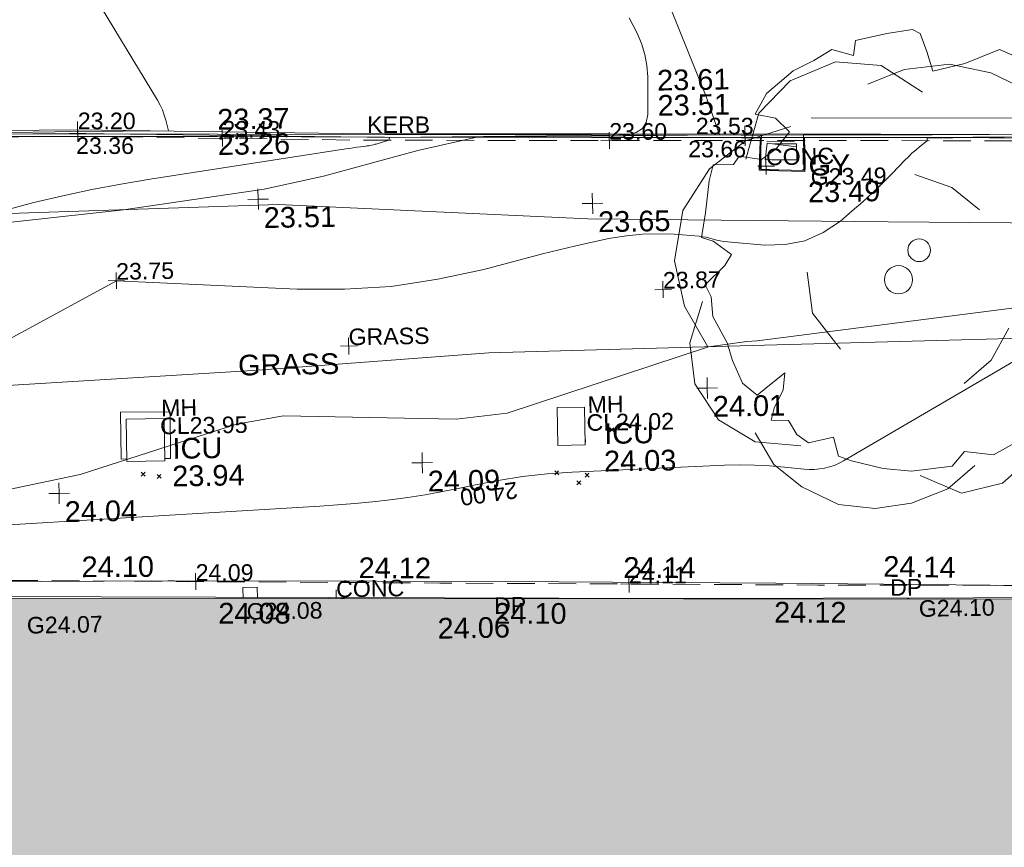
# Model space of a CAD drawing. Header units: millimetres. Extents: x -290717 to 520720, y -88450 to 287762.
# Tile 44 of 256: x -147862 to -130024, y -49527 to -34533. Entities that reach past the tile are written whole.
import ezdxf

# ---------------------------------------------------------------- set-up
doc = ezdxf.new("R2010")
doc.units = ezdxf.units.MM
doc.linetypes.add('IMPORT-DASHED _2_', pattern=[750, 500, -250])
doc.linetypes.add('IMPORT-UG_ELEC_STREET LIGHTING_QLB2 _2_', pattern=[2700, 1500, -300, 0, -250, 150, -300, 0, -200])
for name, color, linetype, lineweight, true_color in [('00_TOPO_BUILDING_OUTLINE', 5, 'Continuous', 9, 0x0000ff), ('00_TOPO_KERB_BOTTOM', 1, 'Continuous', 9, 0xff0000), ('00_TOPO_KERB_TOP', 7, 'Continuous', 9, 0xa500a5), ('00_TOPO_LEVEL_SPOT', 7, 'Continuous', 9, 0x666666), ('00_TOPO_SERV_GULLY', 7, 'Continuous', 9, 0x5252a5), ('00_TOPO_SERV_IC', 5, 'Continuous', 9, 0x0000ff), ('00_TOPO_TREE', 7, 'Continuous', 9, 0x666666), ('00_UAV_BUILDING_OUTLINE', 5, 'Continuous', 9, 0x0000ff), ('00_UAV_CONCRETE', 9, 'Continuous', 9, 0x808080), ('00_UAV_FORM_LINES', 7, 'Continuous', 9, 0x666666), ('01_DTM_CONTOUR_MNR', 7, 'Continuous', 9, 0xa5a552), ('12333-PUM-2D-U-0001-C01 - Rev2_REVIT IMPORT_dwg', 7, 'Continuous', 9, 0x767676), ('A_RHA_Line', 7, 'Continuous', 9, 0x00a600), ('CONTOURS_INDEX', 4, 'Continuous', 9, 0x00ffff), ('CONTOURS_INDEX_LVL', 4, 'Continuous', 9, 0x00ffff), ('CONTOURS_MINOR', 7, 'Continuous', 9, 0x00a5a5), ('DOWNPIPE_TXT', 7, 'Continuous', 9, 0x7fbfff), ('EAVE', 3, 'Continuous', 9, 0x00ff00), ('GULLY', 7, 'Continuous', 9, 0x7fbfff), ('GULLY_LVL', 7, 'Continuous', 9, 0x7fbfff), ('KERB_BOTTOM', 7, 'Continuous', 9, 0x0000a5), ('KERB_BOTTOM_LVL', 7, 'Continuous', 9, 0x0000a5), ('KERB_BOTTOM_TXT', 7, 'Continuous', 9, 0x0000a5), ('KERB_TOP', 2, 'Continuous', 9, 0xffff00), ('KERB_TOP_LVL', 2, 'Continuous', 9, 0xffff00), ('MANHOLES', 7, 'Continuous', 9, 0xa50000), ('MANHOLES_LVL', 7, 'Continuous', 9, 0xa50000), ('MANHOLES_TXT', 7, 'Continuous', 9, 0xa50000), ('MARKINGS_DOUBLE_YELLOW', 7, 'Continuous', 9, 0xc0c0c0), ('SPOT_HEIGHTS_LVL', 7, 'Continuous', 9, 0x00a500), ('TREE', 7, 'Continuous', 9, 0x00a500)]:
    doc.layers.add(name, color=color, linetype=linetype, lineweight=lineweight, true_color=true_color)
for name, color, linetype, lineweight in [('00_TOPO_ROAD_EDGE', 7, 'Continuous', 9), ('00_TOPO_SURVEY_TEXT', 7, 'Continuous', 9), ('A_RHA_Detail', 7, 'Continuous', 9), ('CHANGE_OF_SURFACE', 7, 'IMPORT-DASHED _2_', 9), ('CHANGE_OF_SURFACE_LVL', 7, 'Continuous', 9), ('GEN-TEXT', 7, 'Continuous', 9), ('Text', 7, 'Continuous', 9), ('TEXT_TXT', 7, 'Continuous', 9)]:
    doc.layers.add(name, color=color, linetype=linetype, lineweight=lineweight)
doc.styles.add('Arial_3', font='arial.ttf', dxfattribs={"height": 300})
doc.styles.add('Swis721 Lt BT_2', font='swissl.ttf', dxfattribs={"height": 375})

# ---------------------------------------------------------------- blocks, each defined once
blk = doc.blocks.new('12333-PUM-2D-U-0001-C01 - Rev2_REVIT IMPORT_dwg_CONIFEROUS_TREE-2077111-Site Location Plan Existing')
at = {"layer": '00_TOPO_TREE', "color": 254, "true_color": 0xcccccc, "flags": 128}
for points in [[(533766626, 725520719), (533766875, 725521545), (533767453, 725522124), (533768280, 725522455), (533769107, 725522372), (533769851, 725521876)], [(533768859, 725522041), (533769521, 725522290), (533770347, 725522372), (533771092, 725522207), (533771753, 725521876), (533772249, 725521380), (533772663, 725520719), (533772828, 725519974)], [(533765882, 725517328), (533765469, 725518073), (533765303, 725518899), (533765469, 725519809), (533765965, 725520553), (533766626, 725521049), (533767453, 725521297)], [(533772001, 725520801), (533772580, 725520553), (533773076, 725520140), (533773324, 725519478), (533773241, 725518817), (533772911, 725518238)], [(533769686, 725520388), (533770347, 725520140), (533770844, 725519726)], [(533772828, 725518982), (533773159, 725518321), (533773241, 725517576), (533773076, 725516832), (533772663, 725516171), (533772084, 725515757), (533771422, 725515427)], [(533768280, 725517246), (533767784, 725517907), (533767701, 725518651)], [(533767536, 725515509), (533766709, 725515592), (533766048, 725516005), (533765634, 725516667), (533765552, 725517411), (533765800, 725518155)], [(533771340, 725517576), (533771009, 725516998), (533770513, 725516584)], [(533772001, 725516005), (533771753, 725515261), (533771174, 725514765), (533770430, 725514600), (533769686, 725514930)], [(533770678, 725515096), (533770182, 725514682), (533769521, 725514434), (533768859, 725514352), (533768198, 725514434), (533767536, 725514765), (533767040, 725515179), (533766709, 725515757)]]:
    blk.add_lwpolyline(points, dxfattribs=at)
at = {"layer": '00_TOPO_TREE', "color": 254, "true_color": 0xcccccc}
blk.add_circle((533769355, 725518486), 255, dxfattribs=at)
blk = doc.blocks.new('12333-PUM-2D-U-0001-C01 - Rev2_REVIT IMPORT_dwg_MM-2077200-Site Location Plan Existing')
at = {"layer": '00_TOPO_LEVEL_SPOT', "color": 254, "true_color": 0xcccccc, "flags": 128}
for points in [[(500, 0), (0, 0), (0, 500)], [(0, -500), (0, 0), (-500, 0)]]:
    blk.add_lwpolyline(points, dxfattribs=at)
blk = doc.blocks.new('12333-PUM-2D-U-0001-C01 - Rev2_REVIT IMPORT_dwg_MGS62954_T2_Galway_ITM_3d_Rev1-2077680-Site Location Plan Existing')
at = {"layer": '00_TOPO_KERB_BOTTOM', "color": 254, "true_color": 0xcccccc, "flags": 128}
for points in [[(533746585, 725521547), (533749434, 725521497), (533751695, 725521438), (533753341, 725521410), (533757066, 725521340), (533760093, 725521278), (533763840, 725521205), (533766553, 725521155), (533766920, 725521150)], [(533767680, 725521138), (533767677, 725520719), (533767676, 725520494), (533767221, 725520515), (533766886, 725520530), (533766905, 725520915), (533766920, 725521150)], [(533767680, 725521138), (533768379, 725521128), (533770013, 725521100), (533771475, 725521083), (533772877, 725521059), (533774297, 725521022), (533775718, 725521002), (533776652, 725520991), (533777789, 725520967), (533778552, 725520931), (533778951, 725520901), (533779242, 725520865), (533779633, 725520796), (533780235, 725520674), (533780701, 725520533), (533781226, 725520314), (533781579, 725520101), (533781925, 725519851), (533782396, 725519387), (533782714, 725518971), (533782954, 725518612), (533783072, 725518409), (533783257, 725517949), (533783421, 725517477)]]:
    blk.add_lwpolyline(points, dxfattribs=at)
at = {"layer": '00_TOPO_KERB_TOP', "color": 254, "true_color": 0xcccccc, "flags": 128}
for points in [[(533746584, 725521500), (533749433, 725521450), (533751696, 725521376), (533753341, 725521358), (533757065, 725521295), (533760092, 725521231), (533763839, 725521157), (533766553, 725521108), (533766899, 725521103)], [(533767698, 725521091), (533767695, 725520719), (533767694, 725520475), (533767220, 725520497), (533766867, 725520512), (533766887, 725520916), (533766899, 725521103)], [(533767698, 725521091), (533768378, 725521080), (533770012, 725521052), (533771474, 725521036), (533772876, 725521011), (533774296, 725520975), (533775718, 725520955), (533776651, 725520944), (533777788, 725520919), (533778550, 725520883), (533778947, 725520854), (533779235, 725520818), (533779624, 725520750), (533780223, 725520628), (533780685, 725520488), (533781204, 725520272), (533781553, 725520061), (533781895, 725519815), (533782360, 725519355), (533782675, 725518943), (533782914, 725518587), (533783030, 725518388), (533783212, 725517933), (533783377, 725517462)]]:
    blk.add_lwpolyline(points, dxfattribs=at)
at = {"layer": '00_TOPO_ROAD_EDGE', "color": 254, "true_color": 0xcccccc}
blk.add_line((533766920, 725521150), (533767680, 725521138), dxfattribs=at)
at = {"layer": '00_TOPO_SERV_GULLY', "color": 254, "true_color": 0xcccccc}
for p, q in [((533766979, 725520698), (533767017, 725521003)), ((533767551, 725520926), (533767017, 725521003)), ((533767551, 725520698), (533767551, 725520926)), ((533766979, 725520698), (533767551, 725520698))]:
    blk.add_line(p, q, dxfattribs=at)
at = {"layer": '00_TOPO_SERV_IC', "color": 254, "true_color": 0xcccccc}
for p, q in [((533763131, 725515592), (533763131, 725516278)), ((533763131, 725516278), (533763626, 725516278)), ((533763626, 725516278), (533763626, 725515592)), ((533755321, 725515440), (533755321, 725516202)), ((533755321, 725516202), (533756006, 725516202)), ((533756006, 725516202), (533756006, 725515440)), ((533763131, 725515592), (533763626, 725515592)), ((533755321, 725515440), (533756006, 725515440))]:
    blk.add_line(p, q, dxfattribs=at)
at = {"layer": '00_UAV_CONCRETE', "color": 254, "true_color": 0xcccccc, "flags": 128}
blk.add_lwpolyline([(533775857, 725512584), (533775861, 725512743), (533773849, 725512821), (533771023, 725512916), (533770295, 725512941), (533767038, 725513031), (533766025, 725513053), (533763105, 725513118), (533761027, 725513165), (533759813, 725513192), (533756142, 725513259), (533756028, 725513260), (533752549, 725513304), (533751029, 725513348), (533748905, 725513410), (533746031, 725513439), (533745548, 725513444), (533742515, 725513475), (533741032, 725513500), (533739474, 725513527), (533739466, 725513449), (533738578, 725513441)], dxfattribs=at)
at = {"layer": '00_UAV_FORM_LINES', "color": 254, "true_color": 0xcccccc, "flags": 128}
for points in [[(533758143, 725520042), (533752533, 725519955), (533748445, 725519946), (533748049, 725519908), (533747734, 725519796), (533747406, 725519594), (533747100, 725519480), (533746802, 725519365), (533746498, 725519333), (533745151, 725519340), (533743936, 725519375), (533741557, 725519486)], [(533775843, 725519367), (533769183, 725519540), (533763744, 725519687), (533758143, 725520042)], [(533757724, 725517049), (533761913, 725517292), (533766682, 725517340), (533775604, 725517425)], [(533739049, 725517147), (533739528, 725516795), (533739737, 725516724), (533740021, 725516664), (533740629, 725516583), (533741150, 725516615), (533741520, 725516660), (533742062, 725516682), (533742559, 725516696), (533743030, 725516684), (533745040, 725516466), (533746413, 725516333), (533746766, 725516359), (533747146, 725516425), (533747626, 725516528), (533748368, 725516684), (533748970, 725516720), (533749603, 725516715), (533753083, 725516850), (533757724, 725517049)]]:
    blk.add_lwpolyline(points, dxfattribs=at)
at = {"layer": '01_DTM_CONTOUR_MNR', "color": 254, "true_color": 0xcccccc, "flags": 128}
for points in [[(533752789, 725514898), (533754470, 725515219), (533757315, 725516078), (533758170, 725516218), (533761299, 725516098), (533762225, 725516194), (533765890, 725517330), (533766590, 725517412), (533766774, 725517423), (533773384, 725518152)], [(533752856, 725519768), (533755340, 725520000), (533757895, 725520327), (533758969, 725520546), (533760691, 725520976), (533761760, 725521200), (533763840, 725521182), (533766160, 725521170), (533765915, 725521899), (533765160, 725523880)]]:
    blk.add_lwpolyline(points, dxfattribs=at)
blk.add_blockref('12333-PUM-2D-U-0001-C01 - Rev2_REVIT IMPORT_dwg_CONIFEROUS_TREE-2077111-Site Location Plan Existing', (0, 0))
at = {"xscale": 0.375, "yscale": 0.375, "zscale": 0.375}
for p in [(533757781, 725520146), (533763836, 725519964), (533765856, 725516585), (533760669, 725515321), (533754082, 725514882)]:
    blk.add_blockref('12333-PUM-2D-U-0001-C01 - Rev2_REVIT IMPORT_dwg_MM-2077200-Site Location Plan Existing', p, dxfattribs=at)
at = {"layer": '00_TOPO_BUILDING_OUTLINE', "color": 251, "true_color": 0x666666, "insert": (533760895, 725512504), "char_height": 375, "width": 1495.9, "attachment_point": 1, "line_spacing_factor": 1.005062, "style": 'Swis721 Lt BT_2'}
blk.add_mtext('24.06', dxfattribs=at)
at = {"layer": '00_TOPO_KERB_BOTTOM', "color": 251, "true_color": 0x666666, "char_height": 375, "width": 1495.9, "attachment_point": 1, "line_spacing_factor": 1.005062, "style": 'Swis721 Lt BT_2'}
for s, insert in [('23.51', (533765046, 725521907)), ('23.26', (533757066, 725521335))]:
    blk.add_mtext(s, dxfattribs=dict(at, insert=insert))
at = {"layer": '00_TOPO_KERB_TOP', "color": 251, "true_color": 0x666666, "char_height": 375, "width": 1495.9, "attachment_point": 1, "line_spacing_factor": 1.005062, "style": 'Swis721 Lt BT_2'}
for s, insert in [('23.61', (533765045, 725522363)), ('23.37', (533757065, 725521793))]:
    blk.add_mtext(s, dxfattribs=dict(at, insert=insert))
at = {"layer": '00_TOPO_LEVEL_SPOT', "char_height": 375, "width": 1495.9, "attachment_point": 1, "line_spacing_factor": 1.005062, "style": 'Swis721 Lt BT_2'}
for s, insert in [('23.51', (533757876, 725519998)), ('23.65', (533763931, 725519817)), ('24.01', (533765951, 725516437)), ('24.09', (533760764, 725515173)), ('24.04', (533754178, 725514735))]:
    blk.add_mtext(s, dxfattribs=dict(at, insert=insert))
at = {"layer": '00_TOPO_SERV_GULLY', "color": 251, "true_color": 0x666666, "char_height": 375, "attachment_point": 1, "line_spacing_factor": 1.005062, "style": 'Swis721 Lt BT_2'}
for s, insert, width in [('GY', (533767761, 725520773), 821.56), ('23.49', (533767743, 725520290), 1495.9)]:
    blk.add_mtext(s, dxfattribs=dict(at, insert=insert, width=width))
at = {"layer": '00_TOPO_SERV_IC', "color": 251, "true_color": 0x666666, "char_height": 375, "attachment_point": 1, "line_spacing_factor": 1.005062, "style": 'Swis721 Lt BT_2'}
for s, insert, width in [('ICU', (533763976, 725515979), 1021.01), ('ICU', (533756151, 725515845), 1021.01), ('23.94', (533756137, 725515345), 1495.9), ('24.03', (533763963, 725515479), 1495.9)]:
    blk.add_mtext(s, dxfattribs=dict(at, insert=insert, width=width))
at = {"layer": '00_TOPO_SURVEY_TEXT', "color": 251, "true_color": 0x666666, "insert": (533757364, 725517333), "char_height": 375, "width": 2018.28, "attachment_point": 1, "line_spacing_factor": 1.005062, "style": 'Swis721 Lt BT_2'}
blk.add_mtext('GRASS', dxfattribs=at)
at = {"layer": '00_UAV_BUILDING_OUTLINE', "color": 251, "true_color": 0x666666, "char_height": 375, "width": 1495.9, "attachment_point": 1, "rotation": 358.9593, "line_spacing_factor": 1.005062, "style": 'Swis721 Lt BT_2'}
for s, insert in [('24.08', (533756931, 725512848)), ('24.10', (533761930, 725512757)), ('24.12', (533767000, 725512690))]:
    blk.add_mtext(s, dxfattribs=dict(at, insert=insert))
at = {"layer": '00_UAV_CONCRETE', "color": 251, "true_color": 0x666666, "char_height": 375, "width": 1495.9, "attachment_point": 1, "line_spacing_factor": 1.005062, "style": 'Swis721 Lt BT_2'}
for s, insert, rotation in [('24.10', (533754469, 725513731), 359.2824), ('24.12', (533759489, 725513627), 358.7123), ('24.14', (533764283, 725513548), 358.7328), ('24.14', (533768995, 725513486), 358.1614)]:
    blk.add_mtext(s, dxfattribs=dict(at, insert=insert, rotation=rotation))
blk = doc.blocks.new('12333-PUM-2D-U-0001-C01 - Rev2_REVIT IMPORT_dwg_SPOT-V214-Site Location Plan Existing')
at = {"layer": 'Text', "color": 253, "true_color": 0xaaaaaa}
for p, q in [((-500, 0), (500, 0)), ((0, 500), (0, -19))]:
    blk.add_line(p, q, dxfattribs=at)
blk = doc.blocks.new('12333-PUM-2D-U-0001-C01 - Rev2_REVIT IMPORT_dwg_SPOT-2077713-Site Location Plan Existing')
at = {"layer": 'Text', "color": 253, "true_color": 0xaaaaaa}
for p, q in [((-500, 0), (500, 0)), ((0, 500), (0, -500))]:
    blk.add_line(p, q, dxfattribs=at)
blk = doc.blocks.new('12333-PUM-2D-U-0001-C01 - Rev2_REVIT IMPORT_dwg_TREE_1-V219-Site Location Plan Existing')
at = {"layer": 'TREE', "color": 9, "true_color": 0xaae1aa, "flags": 128}
blk.add_lwpolyline([(-230.614, 433.535), (-189.325, 457.704), (-140.987, 443.605), (-135.952, 477.845), (-64.451, 491.944), (-6.042, 500), (11.078, 490.937), (25.176, 449.648), (38.268, 405.337), (110.775, 421.45), (190.332, 451.662), (289.023, 406.344), (331.319, 368.077), (339.376, 308.661), (327.291, 238.167), (388.721, 281.47), (400.806, 286.506), (430.01, 240.181), (449.144, 202.92), (461.229, 162.638), (479.355, 113.293), (484.391, 64.955), (492.447, 13.595), (471.299, 1.511), (409.869, -15.609), (445.116, -35.75), (475.327, -59.919), (468.278, -133.434), (451.158, -208.963), (406.848, -258.308), (399.799, -285.498), (310.171, -289.527), (323.263, -326.788), (317.221, -371.098), (230.614, -428.499), (160.121, -465.76), (94.663, -457.704), (66.465, -489.93), (-26.183, -500), (-89.627, -492.951), (-161.128, -473.817), (-190.332, -462.739), (-201.41, -419.436), (-257.805, -431.521), (-283.988, -412.387), (-302.115, -380.161), (-341.39, -379.154), (-334.34, -351.964), (-313.192, -310.675), (-309.164, -272.407), (-372.608, -321.752), (-404.834, -293.555), (-426.989, -242.195), (-438.066, -201.913), (-469.285, -141.49), (-472.306, -97.18), (-485.398, -69.99), (-440.081, -26.687), (-424.975, -2.518), (-466.264, 28.701), (-492.447, 37.764), (-482.377, 93.152), (-472.306, 165.66), (-463.243, 201.913), (-416.918, 201.913), (-403.827, 220.04), (-353.474, 211.984), (-319.235, 235.146), (-289.023, 273.414), (-320.242, 304.632), (-365.559, 314.703), (-339.376, 361.027), (-277.946, 411.38)], close=True, dxfattribs=at)
blk = doc.blocks.new('12333-PUM-2D-U-0001-C01 - Rev2_REVIT IMPORT_dwg_MH_CIR2-V239-Site Location Plan Existing')
at = {"layer": 'GULLY', "color": 254, "true_color": 0xd4e9ff, "flags": 128}
blk.add_lwpolyline([(154, 475), (0, 500), (-154, 475)], dxfattribs=at)
blk = doc.blocks.new('12333-PUM-2D-U-0001-C01 - Rev2_REVIT IMPORT_dwg_SPOT-2077769-Site Location Plan Existing')
at = {"layer": 'CHANGE_OF_SURFACE_LVL', "color": 253, "true_color": 0xaaaaaa}
for p, q in [((-500, 0), (500, 0)), ((0, 500), (0, -500))]:
    blk.add_line(p, q, dxfattribs=at)
blk = doc.blocks.new('12333-PUM-2D-U-0001-C01 - Rev2_REVIT IMPORT_dwg_SPOT-2077770-Site Location Plan Existing')
at = {"layer": 'KERB_BOTTOM_LVL', "color": 9, "true_color": 0xaaaae1}
for p, q in [((-500, 0), (500, 0)), ((0, 500), (0, -500))]:
    blk.add_line(p, q, dxfattribs=at)
blk = doc.blocks.new('12333-PUM-2D-U-0001-C01 - Rev2_REVIT IMPORT_dwg_SPOT-2077810-Site Location Plan Existing')
at = {"layer": 'KERB_TOP_LVL', "color": 51, "true_color": 0xffffaa}
for p, q in [((-500, 0), (500, 0)), ((0, 500), (0, -500))]:
    blk.add_line(p, q, dxfattribs=at)
blk = doc.blocks.new('12333-PUM-2D-U-0001-C01 - Rev2_REVIT IMPORT_dwg_SPOT-2077775-Site Location Plan Existing')
at = {"layer": 'SPOT_HEIGHTS_LVL', "color": 9, "true_color": 0xaae1aa}
for p, q in [((-500, 0), (500, 0)), ((0, 500), (0, -500))]:
    blk.add_line(p, q, dxfattribs=at)
blk = doc.blocks.new('12333-PUM-2D-U-0001-C01 - Rev2_REVIT IMPORT_dwg-1620468-Site Location Plan Existing')
at = {"layer": 'CHANGE_OF_SURFACE', "color": 253, "true_color": 0xaaaaaa, "flags": 128}
for points in [[(97666, -98436), (97957, -98067), (98176, -97794), (98567, -97428), (99133, -96937), (99549, -96595), (100102, -96163), (100450, -95887), (101065, -95398), (102155, -94556), (102457, -94342), (104545, -94385), (108539, -94469), (113452, -94513), (118692, -94673), (123079, -94754), (127999, -94841), (133904, -94962), (137314, -95022), (138010, -95088), (138622, -95187), (139110, -95298), (139677, -95457), (140183, -95666), (140662, -95984), (141246, -96532), (141712, -97124), (142036, -97862), (142218, -98390), (142014, -98961), (141892, -99280), (141685, -99740), (141476, -100165), (141253, -100548), (140959, -100981), (140643, -101395), (140416, -101748), (140170, -102223), (139981, -102596), (139408, -103693), (139471, -103726)], [(134841, -103271), (134843, -103028), (126720, -102873), (119869, -102718), (111028, -102508), (97534, -102177), (97592, -100144)]]:
    blk.add_lwpolyline(points, dxfattribs=at)
blk.add_lwpolyline([(125821, -95341), (126620, -95344), (126621, -94828), (125823, -94825)], close=True, dxfattribs=at)
at = {"layer": 'CONTOURS_INDEX', "color": 131, "true_color": 0xaaffff, "flags": 128}
blk.add_lwpolyline([(111985, -101531), (117719, -101287), (118039, -101270), (118358, -101250), (118678, -101224), (118997, -101194), (119315, -101157), (119632, -101113), (119948, -101061), (120263, -101003), (120517, -100953), (120960, -100877), (121404, -100815), (121851, -100776), (122300, -100752), (125063, -100675), (125335, -100673), (125607, -100680), (125878, -100699), (126149, -100725), (126504, -100769), (126597, -100776), (126690, -100777), (126782, -100770), (126875, -100758), (126966, -100737), (127055, -100710), (127140, -100674), (127224, -100632), (132975, -97403)], dxfattribs=at)
at = {"layer": 'CONTOURS_MINOR', "color": 254, "true_color": 0xaae1e1, "flags": 128}
for points in [[(108538, -94411), (113458, -94423), (115098, -94441), (115054, -94248), (115027, -94153), (114996, -94060), (114956, -93970), (114910, -93883), (113708, -91811)], [(110607, -98965), (114108, -97141), (117381, -97349), (118235, -97364), (119085, -97328), (119928, -97215), (120766, -97051), (121837, -96789), (122137, -96719), (122438, -96652), (122739, -96590), (123042, -96531), (123075, -96524), (123362, -96484), (123650, -96459), (123938, -96458), (124227, -96474), (124676, -96518), (124741, -96526), (124805, -96538), (124869, -96554), (124932, -96573), (124994, -96592), (125058, -96608), (125122, -96620), (125187, -96629), (125858, -96701), (126233, -96695), (126592, -96633), (126925, -96487), (127242, -96286), (127460, -96106), (127651, -95944), (127839, -95779), (128021, -95607), (128201, -95433), (128429, -95204), (128493, -95142), (128559, -95082), (128627, -95025), (128696, -94969), (128838, -94861), (128838, -94811), (131172, -94821)], [(112118, -95825), (112638, -95696), (113163, -95583), (113689, -95480), (114219, -95391), (114749, -95311), (118306, -94824), (118372, -94815), (118438, -94806), (118504, -94798), (118571, -94791), (118669, -94780), (118686, -94777), (118703, -94775), (118720, -94772), (118737, -94769), (118805, -94757), (118822, -94753), (118839, -94749), (118855, -94745), (118872, -94741), (119088, -94681), (119097, -94633), (123078, -94655), (123432, -94654), (123572, -94616), (123683, -94549), (123751, -94439), (123789, -94298), (123797, -93611), (123784, -93406), (123754, -93205), (123695, -93010), (123618, -92819), (123481, -92541)]]:
    blk.add_lwpolyline(points, dxfattribs=at)
at = {"layer": 'EAVE', "color": 81, "true_color": 0xaaffaa, "flags": 128}
blk.add_lwpolyline([(134976, -103274), (134976, -103235), (124090, -103073), (97145, -102525), (97138, -101655), (97012, -101652)], dxfattribs=at)
at = {"layer": 'GEN-TEXT', "color": 253, "true_color": 0xaaaaaa}
for p, q in [((122998, -100030), (123069, -99959)), ((123069, -100030), (122998, -99959)), ((114497, -100688), (114568, -100617)), ((114568, -100688), (114497, -100617)), ((114782, -100732), (114853, -100661)), ((114853, -100732), (114782, -100661)), ((121987, -100794), (122058, -100723)), ((122058, -100794), (121987, -100723)), ((122536, -100844), (122607, -100773)), ((122607, -100844), (122536, -100773)), ((122383, -100979), (122454, -100908)), ((122454, -100979), (122383, -100908))]:
    blk.add_line(p, q, dxfattribs=at)
at = {"layer": 'GULLY', "color": 254, "true_color": 0xd4e9ff}
blk.add_line((126012, -95158), (126465, -95163), dxfattribs=at)
at = {"layer": 'GULLY', "color": 254, "true_color": 0xd4e9ff, "flags": 128}
for points in [[(126468, -94929), (126468, -94873), (126059, -94869)], [(116560, -102939), (116560, -102735), (116301, -102735), (116301, -102934)]]:
    blk.add_lwpolyline(points, dxfattribs=at)
at = {"layer": 'KERB_BOTTOM', "color": 9, "true_color": 0xaaaae1, "flags": 128}
blk.add_lwpolyline([(108541, -94351), (113455, -94395), (118695, -94555), (123081, -94636), (128002, -94724), (133907, -94844)], dxfattribs=at)
at = {"layer": 'KERB_TOP', "color": 51, "true_color": 0xffffaa, "flags": 128}
blk.add_lwpolyline([(108540, -94413), (113453, -94458), (118694, -94618), (123080, -94699), (128001, -94786), (133905, -94907)], dxfattribs=at)
at = {"layer": 'MANHOLES', "color": 9, "true_color": 0xe1aaaa}
blk.add_line((122554, -100210), (122547, -100108), dxfattribs=at)
at = {"layer": 'MANHOLES', "color": 9, "true_color": 0xe1aaaa, "flags": 128}
for points in [[(114142, -99524), (114136, -100370), (114241, -100370)], [(114927, -100375), (115031, -100376), (115037, -99531), (114142, -99524)]]:
    blk.add_lwpolyline(points, dxfattribs=at)
at = {"layer": 'MARKINGS_DOUBLE_YELLOW', "color": 254, "true_color": 0xeaeaea, "flags": 128}
blk.add_lwpolyline([(126745, -94406), (133043, -94521), (136864, -94521), (138940, -94785), (140110, -95129), (140741, -95358), (141384, -96012), (142049, -96827)], dxfattribs=at)
at = {"layer": 'TREE', "color": 9, "true_color": 0xaae1aa}
blk.add_circle((128657, -96841), 205, dxfattribs=at)
blk.add_blockref('12333-PUM-2D-U-0001-C01 - Rev2_REVIT IMPORT_dwg_MGS62954_T2_Galway_ITM_3d_Rev1-2077680-Site Location Plan Existing', (-533641080, -725615854))
for name, p, xscale, yscale, zscale in [('12333-PUM-2D-U-0001-C01 - Rev2_REVIT IMPORT_dwg_TREE_1-V219-Site Location Plan Existing', (128657, -96841), 8, 8, 8), ('12333-PUM-2D-U-0001-C01 - Rev2_REVIT IMPORT_dwg_SPOT-2077810-Site Location Plan Existing', (113453, -94458), 0.3, 0.3, 0.3), ('12333-PUM-2D-U-0001-C01 - Rev2_REVIT IMPORT_dwg_SPOT-2077770-Site Location Plan Existing', (113455, -94395), 0.3, 0.3, 0.3), ('12333-PUM-2D-U-0001-C01 - Rev2_REVIT IMPORT_dwg_SPOT-2077769-Site Location Plan Existing', (116072, -94593), 0.3, 0.3, 0.3), ('12333-PUM-2D-U-0001-C01 - Rev2_REVIT IMPORT_dwg_SPOT-2077770-Site Location Plan Existing', (125542, -94680), 0.3, 0.3, 0.3), ('12333-PUM-2D-U-0001-C01 - Rev2_REVIT IMPORT_dwg_SPOT-2077769-Site Location Plan Existing', (123079, -94754), 0.3, 0.3, 0.3), ('12333-PUM-2D-U-0001-C01 - Rev2_REVIT IMPORT_dwg_SPOT-2077810-Site Location Plan Existing', (125540, -94742), 0.3, 0.3, 0.3), ('12333-PUM-2D-U-0001-C01 - Rev2_REVIT IMPORT_dwg_SPOT-2077713-Site Location Plan Existing', (125913, -95269), 0.3, 0.3, 0.3), ('12333-PUM-2D-U-0001-C01 - Rev2_REVIT IMPORT_dwg_SPOT-2077775-Site Location Plan Existing', (114106, -97137), 0.3, 0.3, 0.3), ('12333-PUM-2D-U-0001-C01 - Rev2_REVIT IMPORT_dwg_SPOT-2077775-Site Location Plan Existing', (124008, -97471), 0.3, 0.3, 0.3), ('12333-PUM-2D-U-0001-C01 - Rev2_REVIT IMPORT_dwg_SPOT-2077713-Site Location Plan Existing', (118295, -98396), 0.3, 0.3, 0.3), ('12333-PUM-2D-U-0001-C01 - Rev2_REVIT IMPORT_dwg_SPOT-2077769-Site Location Plan Existing', (115448, -102613), 0.3, 0.3, 0.3), ('12333-PUM-2D-U-0001-C01 - Rev2_REVIT IMPORT_dwg_SPOT-2077769-Site Location Plan Existing', (123295, -102796), 0.3, 0.3, 0.3), ('12333-PUM-2D-U-0001-C01 - Rev2_REVIT IMPORT_dwg_SPOT-V214-Site Location Plan Existing', (117990, -102959), 0.3, 0.3, 0.3), ('12333-PUM-2D-U-0001-C01 - Rev2_REVIT IMPORT_dwg_MH_CIR2-V239-Site Location Plan Existing', (128345, -103200), 0.1, 0.1, 0.1)]:
    blk.add_blockref(name, p, dxfattribs=dict(xscale=xscale, yscale=yscale, zscale=zscale))
at = {"layer": 'CHANGE_OF_SURFACE_LVL', "char_height": 300, "width": 1256.11, "attachment_point": 1, "rotation": 358.873, "line_spacing_factor": 0.941778, "style": 'Arial_3'}
for s, insert in [('23.43', (116078, -94278)), ('23.60', (123085, -94439)), ('24.09', (115454, -102298)), ('24.11', (123301, -102481))]:
    blk.add_mtext(s, dxfattribs=dict(at, insert=insert))
at = {"layer": 'CONTOURS_INDEX_LVL', "insert": (121326, -101203), "char_height": 300, "width": 1256.11, "attachment_point": 1, "rotation": 186.8639, "line_spacing_factor": 0.941778, "style": 'Arial_3'}
blk.add_mtext('24.00', dxfattribs=at)
at = {"layer": 'DOWNPIPE_TXT', "char_height": 300, "width": 694.17, "attachment_point": 1, "line_spacing_factor": 0.941778, "style": 'Arial_3'}
for insert in [(128026, -102792), (120846, -102994)]:
    blk.add_mtext('DP', dxfattribs=dict(at, insert=insert))
at = {"layer": 'GULLY_LVL', "char_height": 300, "width": 1645.43, "attachment_point": 1, "line_spacing_factor": 0.941778, "style": 'Arial_3'}
for s, insert in [('G23.49', (126717, -95328)), ('G24.08', (116362, -103022)), ('G24.07', (112376, -103203)), ('G24.10', (128539, -103182))]:
    blk.add_mtext(s, dxfattribs=dict(at, insert=insert))
at = {"layer": 'KERB_BOTTOM_LVL', "char_height": 300, "width": 1256.11, "attachment_point": 1, "rotation": 358.873, "line_spacing_factor": 0.941778, "style": 'Arial_3'}
for s, insert in [('23.20', (113461, -94080)), ('23.53', (124655, -94369))]:
    blk.add_mtext(s, dxfattribs=dict(at, insert=insert))
at = {"layer": 'KERB_BOTTOM_TXT', "insert": (118701, -94240), "char_height": 300, "width": 1362.62, "attachment_point": 1, "rotation": 358.873, "line_spacing_factor": 0.941778, "style": 'Arial_3'}
blk.add_mtext('KERB', dxfattribs=at)
at = {"layer": 'KERB_TOP_LVL', "char_height": 300, "width": 1256.11, "attachment_point": 1, "rotation": 358.873, "line_spacing_factor": 0.941778, "style": 'Arial_3'}
for s, insert in [('23.36', (113423, -94528)), ('23.66', (124510, -94783))]:
    blk.add_mtext(s, dxfattribs=dict(at, insert=insert))
at = {"layer": 'MANHOLES_LVL', "char_height": 300, "width": 1895.19, "attachment_point": 1, "line_spacing_factor": 0.941778, "style": 'Arial_3'}
for s, insert in [('CL23.95', (114853, -99635)), ('CL24.02', (122579, -99708))]:
    blk.add_mtext(s, dxfattribs=dict(at, insert=insert))
at = {"layer": 'MANHOLES_TXT', "char_height": 300, "width": 774.97, "attachment_point": 1, "line_spacing_factor": 0.941778, "style": 'Arial_3'}
for insert in [(114877, -99309), (122603, -99382)]:
    blk.add_mtext('MH', dxfattribs=dict(at, insert=insert))
at = {"layer": 'SPOT_HEIGHTS_LVL', "char_height": 300, "width": 1256.11, "attachment_point": 1, "line_spacing_factor": 0.941778, "style": 'Arial_3'}
for s, insert in [('23.75', (114106, -96822)), ('23.87', (124008, -97156))]:
    blk.add_mtext(s, dxfattribs=dict(at, insert=insert))
at = {"layer": 'TEXT_TXT', "char_height": 300, "attachment_point": 1, "line_spacing_factor": 0.941778, "style": 'Arial_3'}
for s, insert, width in [('CONC', (125913, -94954), 1469.14), ('GRASS', (118295, -98081), 1751.95), ('CONC', (117990, -102644), 1469.14)]:
    blk.add_mtext(s, dxfattribs=dict(at, insert=insert, width=width))

msp = doc.modelspace()

# ---------------------------------------------------------------- hatches: boundary and pattern name
at = {"layer": 'A_RHA_Detail', "true_color": 0xc0c0c0}
h = msp.add_hatch(color=9, dxfattribs=at)
h.paths.add_polyline_path([(-80881, -68503), (-80401, -68483), (-80401, -62985), (-24475, -63009), (-24456, -50840), (-36623, -50832), (-36623, -44229), (-50959, -44214), (-50959, -42574), (-54564, -42571), (-54566, -45054), (-92409, -45027), (-92412, -49202), (-100062, -49202), (-100052, -64853), (-86121, -64853), (-86092, -62958), (-84861, -62958), (-84855, -68240), (-80871, -68240)])
h.paths.add_polyline_path([(-137239, -68462), (-132720, -68433), (-132847, -62850), (-130455, -62917), (-130498, -61356), (-117581, -61423), (-117492, -49184), (-125137, -49178), (-125134, -45033), (-163007, -45006), (-163007, -44090), (-163124, -44090), (-163123, -42384), (-166564, -42384), (-166565, -44044), (-193158, -44025), (-193195, -62864), (-137270, -62917), (-137254, -65680)])
h.paths.add_polyline_path([(120311, -32334), (120312, -31611), (133451, -31638), (133469, -19718), (121296, -19692), (121320, -8191), (112277, -8172), (112263, -14811), (78286, -14740), (78293, -8167), (76546, -8163), (69356, -8153), (69354, -9157), (68373, -9155), (68373, -13706), (69334, -13708), (69325, -16250), (66623, -16250), (66620, -17995), (65989, -17995), (65985, -19731), (57152, -19712), (57127, -31560), (70278, -31587), (70278, -32272), (78264, -32285), (78267, -31020), (112336, -31091), (112336, -32318), (119781, -32333)])
h.paths.add_polyline_path([(7504, -1791), (15482, -674), (15484, 148), (56188, 206), (56156, 14338), (18017, 14236), (17968, 34313), (21727, 34324), (21709, 40608), (18010, 40608), (17996, 45484), (9770, 45421), (3966, 45443), (3985, 14177), (1023, 14177), (-277, 14191), (-232, 5977), (-226, 194), (1220, 180), (7478, 143), (7489, -674)])
h.paths.add_polyline_path([(77756, 53), (77730, 1700), (94464, 1660), (94606, 17991), (88810, 18015), (88800, 14437), (69414, 14458), (69377, 100), (70761, 92)])
h.paths.add_polyline_path([(61252, 46454), (105775, 46473), (105768, 61853), (92285, 61853), (92309, 65784), (96107, 65768), (96060, 75209), (101085, 75072), (104988, 74765), (108404, 74364), (112009, 73787), (115645, 73050), (116891, 72762), (120209, 71893), (120865, 71704), (124136, 70670), (127436, 69481), (127820, 69395), (128274, 69332), (128732, 69307), (129190, 69320), (129645, 69372), (130095, 69461), (130535, 69588), (130963, 69751), (131376, 69950), (131771, 70182), (132163, 70461), (132496, 70742), (132821, 71065), (133117, 71414), (133384, 71787), (133617, 72179), (133817, 72591), (133983, 73018), (134112, 73458), (134204, 73907), (134258, 74362), (134273, 74820), (134251, 75277), (134190, 75731), (134091, 76179), (133955, 76617), (133783, 77041), (133576, 77450), (133336, 77840), (133064, 78209), (132762, 78554), (132432, 78872), (132077, 79161), (131698, 79420), (131300, 79646), (131094, 79746), (132146, 83110), (122788, 86283), (121604, 82800), (117096, 83871), (116842, 83526), (116121, 91222), (110238, 91274), (110194, 90435), (104988, 90486), (104973, 94310), (103746, 94310), (103840, 122852), (96365, 122932), (96350, 123952), (104556, 123902), (104607, 120249), (125503, 120134), (125662, 137657), (114480, 137699), (114382, 129150), (104644, 129188), (104578, 126217), (101184, 126159), (101265, 135959), (89967, 135989), (89928, 125824), (93631, 125841), (93581, 122932), (88697, 122905), (88679, 95739), (86378, 95739), (86378, 96178), (83280, 96201), (83274, 95736), (70170, 95733), (70166, 96272), (66675, 96257), (66655, 95756), (65785, 95756), (65888, 117471), (53473, 117488), (53434, 98570), (40649, 98570), (40610, 94406), (38854, 94410), (38849, 89464), (40612, 89518), (40665, 86258), (38372, 86306), (38370, 76901), (50938, 76944), (50923, 74599), (56485, 74589), (56485, 75195), (92465, 75233), (92646, 71767), (89811, 69363), (85313, 69361), (85313, 66907), (75210, 66903), (75210, 63816), (70819, 63816), (70819, 64253), (69457, 64253), (69456, 66902), (61303, 66899), (61305, 63970), (70500, 63970), (70500, 61853), (61246, 61849), (61252, 46455)])
h.paths.add_polyline_path([(-17153, 48569), (-17153, 60770), (-29363, 60775), (-29363, 67399), (-43507, 67405), (-43489, 69093), (-45766, 69109), (-45794, 67405), (-47272, 67404), (-47272, 66455), (-86005, 66469), (-86007, 60522), (-92663, 60522), (-92667, 50184), (-79752, 50180), (-79752, 48591), (-17158, 48569)])
h.paths.add_polyline_path([(-201056, 48629), (-138378, 48635), (-138378, 50133), (-125468, 50134), (-125469, 60566), (-132187, 60566), (-132187, 66533), (-170643, 66806), (-170643, 67739), (-200340, 67489), (-200349, 60828), (-201058, 60828), (-201057, 51102)])
h.paths.add_polyline_path([(-240052, 54769), (-239444, 54811), (-239187, 54842), (-238765, 54941), (-238382, 55122), (-237990, 55355), (-237269, 55936), (-237030, 56229), (-236793, 56569), (-236555, 57004), (-236433, 57267), (-236300, 57753), (-236251, 58017), (-236236, 58516), (-236233, 58988), (-236214, 59823), (-236364, 59821), (-236634, 60698), (-236392, 61432), (-236225, 61435), (-236202, 62638), (-232564, 62639), (-232564, 63049), (-232732, 63049), (-232860, 63458), (-232732, 63914), (-232561, 63914), (-232522, 70598), (-240629, 70599), (-240630, 72351), (-246413, 72347), (-246413, 70616), (-254450, 70619), (-254455, 70754), (-254470, 73192), (-263883, 73268), (-263902, 68261), (-263715, 68260), (-263553, 67820), (-263719, 67392), (-263914, 67392), (-263957, 58634), (-260181, 58611), (-260192, 56354), (-257185, 56339), (-257213, 57093), (-257339, 57093), (-257471, 57532), (-257339, 58062), (-257203, 58064), (-257174, 58599), (-256478, 58575), (-256478, 58789), (-256013, 58912), (-255397, 58781), (-255397, 58596), (-243810, 58586), (-243805, 58352), (-243741, 57885), (-243619, 57422), (-243424, 56944), (-243247, 56608), (-243003, 56250), (-242732, 55933), (-242372, 55603), (-242141, 55425), (-241805, 55217), (-241529, 55077), (-241101, 54917), (-240836, 54841), (-240453, 54789), (-240203, 54777)])
h.paths.add_polyline_path([(40277, 59895), (40329, 69197), (36589, 69218), (36619, 74674), (32264, 74687), (32233, 69156), (11917, 69270), (11967, 78219), (29088, 78123), (29143, 88141), (15719, 88216), (15733, 90590), (4594, 90652), (4525, 78265), (10097, 78234), (10077, 74773), (4548, 74804), (4466, 60107), (19126, 60025), (19140, 62528), (31739, 62457), (31725, 59943), (38370, 59906)])
h.paths.add_polyline_path([(-246083, 72334), (-246083, 72334), (-246208, 72334)])
h.paths.add_polyline_path([(-114575, 112178), (-114575, 112178), (-114707, 115802)])
h.paths.add_polyline_path([(-154700, 101760), (-114382, 101776), (-114382, 106927), (-113756, 106927), (-113758, 111847), (-114432, 111847), (-114432, 112178), (-114575, 112178), (-114579, 121707), (-123057, 121707), (-123069, 156453), (-119381, 156454), (-119381, 160166), (-115501, 160167), (-115503, 166207), (-132412, 166600), (-132412, 166666), (-135275, 166665), (-135275, 166628), (-135911, 166628), (-135911, 166352), (-152521, 166346), (-152518, 159143), (-150699, 159118), (-150756, 122561), (-151059, 122561), (-151061, 121302), (-154138, 121373), (-154138, 121865), (-154704, 121867), (-154689, 119352), (-154746, 119352), (-154746, 118722), (-160794, 118749), (-160794, 119411), (-163852, 119422), (-163855, 118762), (-167569, 118779), (-166635, 124395), (-166844, 124471), (-167569, 124708), (-168028, 124841), (-168631, 124991), (-169238, 125117), (-169850, 125220), (-170466, 125298), (-171089, 125352), (-171704, 125381), (-172325, 125386), (-172782, 125375), (-173402, 125337), (-174019, 125276), (-174634, 125190), (-175245, 125081), (-176047, 124896), (-176665, 124725), (-177045, 124609), (-177632, 124405), (-176665, 118819), (-177559, 118822), (-177662, 125263), (-176365, 126543), (-159462, 126320), (-157058, 128609), (-157061, 136153), (-158639, 137740), (-159352, 137740), (-161634, 140201), (-168728, 140257), (-171035, 137943), (-174184, 137943), (-176460, 140292), (-177342, 140292), (-177342, 140358), (-183429, 140356), (-185922, 137917), (-185922, 131757), (-186907, 131757), (-187725, 130810), (-187724, 127376), (-186481, 126305), (-186479, 122327), (-185176, 121059), (-180304, 121059), (-180304, 118802), (-193555, 118802), (-193555, 133118), (-192594, 133118), (-192594, 134201), (-192225, 134201), (-192226, 136615), (-192595, 136615), (-192595, 137734), (-193589, 137734), (-193589, 147475), (-193163, 147493), (-192607, 147551), (-192360, 147590), (-192200, 147617), (-191883, 147683), (-191569, 147762), (-191020, 147932), (-190951, 147956), (-190648, 148071), (-190350, 148198), (-190057, 148336), (-189770, 148486), (-189375, 148717), (-189133, 148873), (-188868, 149059), (-188610, 149255), (-188355, 149465), (-188080, 149714), (-187885, 149902), (-187538, 150274), (-187446, 150378), (-187241, 150629), (-187046, 150888), (-186862, 151154), (-186546, 151670), (-186524, 151707), (-163675, 151670), (-163688, 148134), (-157304, 148136), (-157304, 155760), (-157557, 155765), (-157556, 166678), (-187009, 166700), (-187013, 162054), (-188707, 162045), (-188706, 155022), (-188738, 154651), (-188799, 154283), (-188857, 154035), (-188966, 153679), (-189103, 153333), (-189266, 152998), (-189455, 152677), (-189645, 152421), (-189917, 152104), (-190213, 151809), (-190531, 151539), (-190869, 151294), (-191225, 151076), (-191598, 150887), (-192093, 150683), (-192485, 150570), (-192904, 150482), (-193187, 150441), (-193594, 150407), (-193595, 151460), (-205369, 151455), (-205354, 113350), (-207187, 113349), (-207184, 105991), (-205313, 105991), (-205311, 101770), (-175489, 101781), (-175489, 110890), (-154703, 110898), (-154701, 103310)])
h.paths.add_polyline_path([(193736, 113048), (208865, 114991), (208976, 114127), (216448, 115086), (216039, 118272), (232649, 120405), (233426, 114352), (240632, 115278), (239855, 121330), (256407, 123456), (257092, 118089), (264572, 119041), (261878, 138525), (259179, 138222), (259197, 137439), (254686, 136897), (255413, 131315), (240853, 129522), (239771, 137919), (240650, 138010), (240062, 142777), (239166, 142685), (237631, 151018), (266173, 154561), (271297, 142612), (276532, 144861), (274942, 148528), (302075, 160135), (300216, 164320), (301528, 164907), (300405, 167478), (299017, 166946), (295627, 174519), (294333, 177537), (287289, 174519), (289428, 169661), (272957, 162557), (271943, 164897), (267016, 162764), (268502, 159357), (265200, 157946), (226856, 153147), (227510, 148852), (228281, 141179), (227302, 141050), (227895, 136433), (228749, 136524), (229602, 128024), (217691, 126494), (217642, 126874), (215139, 126553), (215195, 126113), (215016, 126090), (214841, 127450), (192259, 124549), (193486, 114991)])
h.paths.add_polyline_path([(-78076, 117606), (-78076, 117610), (-78070, 129486), (-74723, 129478), (-74723, 125436), (-48016, 125380), (-47997, 135873), (-61198, 135902), (-74715, 135924), (-74724, 131865), (-78070, 131873), (-78063, 149550), (-58292, 149542), (-58292, 148946), (-37708, 148938), (-37708, 159740), (-44148, 159743), (-44148, 162961), (-49830, 162961), (-49831, 160632), (-78494, 160644), (-78494, 161615), (-78739, 161615), (-78692, 168188), (-90845, 168127), (-90963, 152687), (-89065, 152686), (-89080, 117610), (-78375, 117606)])
h.paths.add_polyline_path([(69255, 129236), (69260, 136168), (86068, 136131), (86009, 164703), (58790, 164724), (58790, 170119), (54460, 170122), (54457, 166153), (47042, 166159), (47041, 164669), (39173, 164675), (39173, 164079), (17015, 164095), (17002, 147267), (12660, 147267), (12654, 139138), (17031, 139135), (17025, 129935), (39191, 129919), (39191, 129258), (69014, 129236)])
h.paths.add_polyline_path([(39266, 139468), (33051, 139484), (33088, 153428), (39278, 153412), (39278, 152830), (43058, 152820), (43025, 140093), (39267, 140093)])
h.paths.add_polyline_path([(1980, 189123), (18699, 189180), (18678, 195254), (24349, 195273), (24335, 199551), (28830, 199566), (28798, 208816), (24335, 208806), (24334, 209113), (16812, 209088), (16807, 208844), (6772, 208809), (6797, 201489), (-8471, 201437), (-8471, 200429), (-11856, 200418), (-11824, 190892), (-7615, 190905), (-7615, 190171), (-4609, 190169), (-4608, 190917), (1973, 190939), (1977, 189837)])
h.paths.add_polyline_path([(-20506, 190640), (-20122, 206347), (-41550, 207015), (-41462, 210450), (-31391, 210152), (-31079, 223863), (-44305, 224231), (-44491, 211866), (-47510, 211943), (-47723, 203659), (-47076, 203635), (-47175, 199532), (-46801, 199520), (-46874, 195479), (-44600, 195425), (-44686, 192243), (-38074, 192136), (-38104, 191127), (-21538, 190669)])
h.paths.add_polyline_path([(16801, 195962), (9657, 196015), (9644, 199514), (11632, 199486), (11632, 203322), (16807, 203391), (16801, 195984)])
h.paths.add_polyline_path([(122085, 200536), (122088, 206386), (125211, 206386), (125211, 206646), (126203, 206646), (126203, 207041), (130401, 206979), (130444, 209883), (126203, 209946), (126203, 214624), (127365, 214624), (127365, 225380), (126160, 225380), (126207, 241475), (119483, 241496), (119479, 246182), (109944, 246175), (109953, 233033), (115001, 233033), (115000, 208653), (112026, 208653), (112024, 200539), (122025, 200536)])
h.paths.add_polyline_path([(30087, 200987), (38031, 201029), (38031, 202923), (38110, 202923), (38067, 208828), (38013, 208828), (38012, 209013), (30045, 208970), (30061, 205986)])
h.paths.add_polyline_path([(195986, 205662), (202897, 206052), (202677, 209946), (195766, 209555)])
h.paths.add_polyline_path([(-91652, 206393), (-79454, 206433), (-79629, 238246), (-68904, 238215), (-68919, 246314), (-68757, 246313), (-68755, 246639), (-79620, 246651), (-79607, 247344), (-82155, 247318), (-82155, 247488), (-91641, 247473), (-91639, 246846), (-131470, 246641), (-131470, 250160), (-142857, 250177), (-142864, 246220), (-165119, 246272), (-165040, 253908), (-178677, 253930), (-178700, 238177), (-138599, 238209), (-138548, 206628), (-126647, 206572), (-126667, 234826), (-124963, 234826), (-124969, 234688), (-91596, 234664), (-91651, 207156)])
h.paths.add_polyline_path([(142124, 209114), (152768, 209127), (152745, 227013), (142101, 226999), (142122, 210583)])
h.paths.add_polyline_path([(168999, 209275), (169027, 226860), (161687, 226877), (161648, 209291), (168847, 209275)])
h.paths.add_polyline_path([(49761, 218477), (49794, 223316), (41274, 223363), (41274, 223291), (32187, 223352), (32202, 225553), (20082, 225635), (20035, 218708), (31566, 218630), (31566, 218599), (49547, 218478)])
h.paths.add_polyline_path([(162362, 234154), (162367, 241590), (135261, 241631), (135249, 234198), (160249, 234157)])
h.paths.add_polyline_path([(176459, 246710), (176516, 252173), (168884, 252253), (168935, 257069), (164355, 257117), (164296, 251512), (164417, 251511), (164368, 246837), (172300, 246753)])

# ---------------------------------------------------------------- linework, layer by layer
at = {"layer": 'A_RHA_Line', "color": 7}
msp.add_line((-125134, -45033), (-163007, -45006), dxfattribs=at)

# ---------------------------------------------------------------- block references
at = {"layer": '12333-PUM-2D-U-0001-C01 - Rev2_REVIT IMPORT_dwg', "color": 254, "linetype": 'IMPORT-UG_ELEC_STREET LIGHTING_QLB2 _2_', "true_color": 0xffd4d4, "rotation": 0.9999999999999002}
msp.add_blockref('12333-PUM-2D-U-0001-C01 - Rev2_REVIT IMPORT_dwg-1620468-Site Location Plan Existing', (-261895, 55870), dxfattribs=at)

doc.saveas('drawing.dxf')
